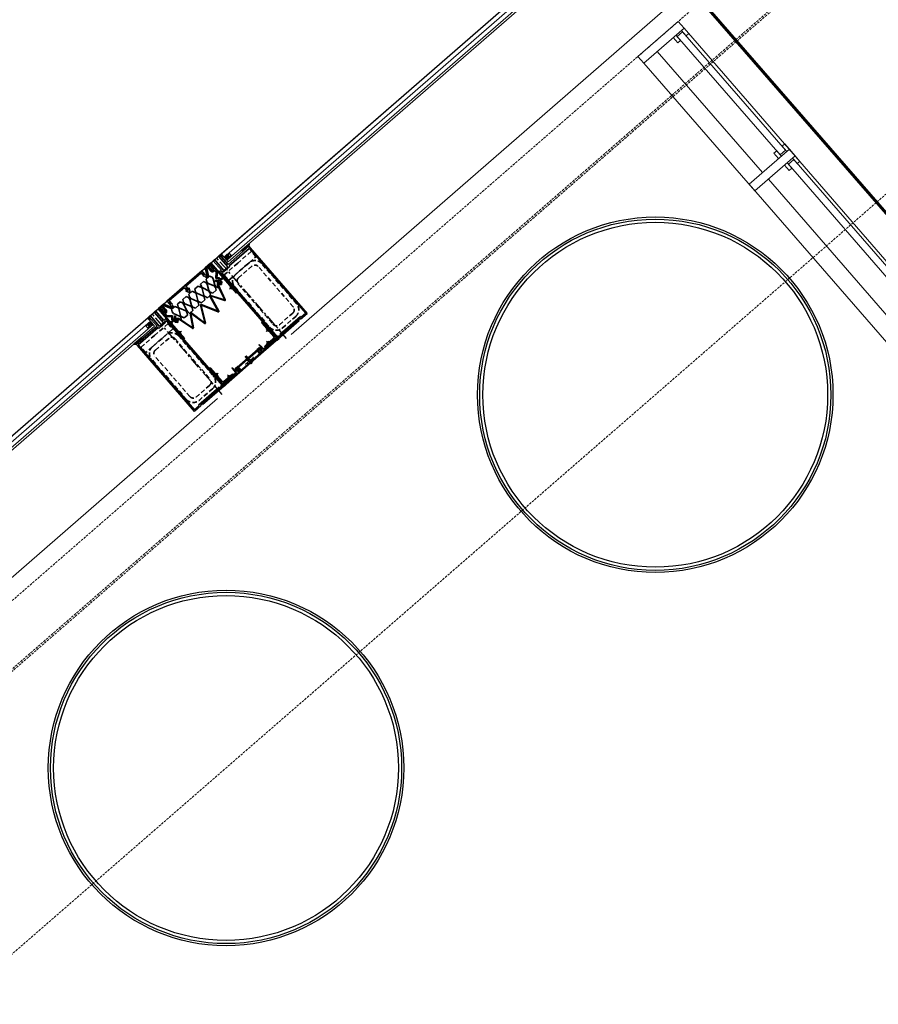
# Model space of a CAD drawing. Header units: millimetres. Extents: x 98667 to 994031, y -2704 to 533009.
# Tile 169 of 256: x 562097 to 564512, y 345277 to 348046. Entities that reach past the tile are written whole.
import ezdxf

# ---------------------------------------------------------------- set-up
doc = ezdxf.new("R2010")
doc.units = ezdxf.units.MM
for name, pattern in [('AP03000E0$0$AWB25X10$0$CENTER', [2, 1.25, -0.25, 0.25, -0.25]), ('AP03000E0$0$CENTER', [50.8, 31.75, -6.35, 6.35, -6.35]), ('AP03000E0$0$HIDDEN', [9.525, 6.35, -3.175]), ('AP03000E0$0$HIDDENX2', [19.05, 12.7, -6.35])]:
    doc.linetypes.add(name, pattern=pattern)
doc.layers.add('A-COL ENCLOUSER INNER', color=1, linetype='Continuous')
doc.layers.add('A-COL ENCLOUSER OUTER', color=6, linetype='Continuous')
for name, color, linetype, lineweight in [('A-GLAZ-PRHT', 1, 'Continuous', 15), ('A-GLAZ-SILL', 1, 'Continuous', 15), ('AP03000E0$0$A-DETL-THIK', 6, 'Continuous', 60), ('AP03000E0$0$A-FLOR-EDGE', 1, 'AP03000E0$0$HIDDENX2', 15), ('AP03000E0$0$A-GLAZ-FULL-EXTR', 2, 'Continuous', 20), ('AP03000E0$0$A-GLAZ-MULL-EXTR', 3, 'Continuous', 35), ('AP03000E0$0$A-WALL-FNSH', 1, 'Continuous', 15)]:
    doc.layers.add(name, color=color, linetype=linetype, lineweight=lineweight)
doc.layers.add('AP03000E0$0$A-GLAZ-FULL-OUTLINE', color=52, linetype='Continuous', plot=False)
doc.layers.add('AP03000E0$0$A-Slab Edge Guide', color=55, linetype='Continuous', lineweight=15, plot=False)

msp = doc.modelspace()

# ---------------------------------------------------------------- linework, layer by layer
at = {"color": 251, "linetype": 'AP03000E0$0$CENTER'}
for p, q in [((562847.8, 347149.8), (562651, 347376.2)), ((562666.7, 346992.3), (562469.9, 347218.7))]:
    msp.add_line(p, q, dxfattribs=at)
at = {"layer": 'A-COL ENCLOUSER INNER', "color": 251}
for centre, radius in [((563885, 346991.3), 494), ((563885, 346991.3), 494), ((563885, 346991.3), 485), ((563885, 346991.3), 485), ((562677.5, 345941.7), 494), ((562677.5, 345941.7), 494), ((562677.5, 345941.7), 485), ((562677.5, 345941.7), 485)]:
    msp.add_circle(centre, radius, dxfattribs=at)
at = {"layer": 'A-COL ENCLOUSER OUTER', "color": 251}
for centre in [(563885, 346991.3), (563885, 346991.3), (562677.5, 345941.7), (562677.5, 345941.7)]:
    msp.add_circle(centre, 500, dxfattribs=at)
at = {"layer": 'A-GLAZ-PRHT', "color": 251}
for p, q in [((563836.3, 347942.8, 0), (563949.6, 348041.3, 0)), ((563949.6, 348041.3, 0), (563966, 348022.4, 0)), ((563966, 348022.4, 0), (563852.7, 347924, 0)), ((563946.6, 347998.9, 0), (563961.7, 348012.1, 0)), ((563961.7, 348012.1, 0), (564251.5, 347679, 0)), ((563966, 348022.4, 0), (571608.5, 339214.4, 0)), ((564236.4, 347665.9, 0), (563946.6, 347998.9, 0)), ((563890.5, 347956.8, 0), (564186.8, 347616.2, 0)), ((563852.7, 347924, 0), (563836.3, 347942.8, 0)), ((564165.5, 347564.5, 0), (563852.7, 347924, 0)), ((564262.3, 347681.8, 0), (564149.1, 347583.4, 0)), ((564149.1, 347583.4, 0), (564262.3, 347681.8, 0)), ((564251.5, 347679, 0), (564236.4, 347665.9, 0)), ((564278.7, 347662.9, 0), (564262.3, 347681.8, 0)), ((564262.3, 347681.8, 0), (564278.7, 347663, 0)), ((564278.7, 347663, 0), (564165.5, 347564.5, 0)), ((564165.5, 347564.5, 0), (564278.7, 347662.9, 0)), ((564274.5, 347652.6, 0), (564259.4, 347639.5, 0)), ((564259.4, 347639.5, 0), (565219.7, 346535.1, 0)), ((565234.8, 346548.2, 0), (564274.5, 347652.6, 0)), ((565170.1, 346485.4, 0), (564203.2, 347597.3, 0)), ((564149.1, 347583.4, 0), (565132.4, 346452.6, 0)), ((564149.1, 347583.4, 0), (564165.5, 347564.5, 0)), ((564165.5, 347564.5, 0), (564149.1, 347583.4, 0))]:
    msp.add_line(p, q, dxfattribs=at)
at = {"layer": 'A-GLAZ-SILL', "color": 251}
for p, q in [((563942.1, 348034.7, 0), (563949.6, 348041.3, 0)), ((563942.1, 348034.7, 0), (563949.6, 348041.3, 0)), ((563956.4, 347987.6, 0), (563943.3, 348002.7, 0)), ((563971.5, 348000.7, 0), (563958.4, 348015.8, 0)), ((563958.5, 348015.9, 0), (563966, 348022.4, 0)), ((563966, 348022.4, 0), (563979.1, 348007.3, 0)), ((563979.1, 348007.3, 0), (563971.5, 348000.7, 0)), ((563935.8, 347996.1, 0), (563948.9, 347981.1, 0)), ((563948.9, 347981.1, 0), (563956.4, 347987.6, 0)), ((564249.2, 347696.9, 0), (564241.6, 347690.4, 0)), ((564262.3, 347681.8, 0), (564249.2, 347696.9, 0)), ((564219, 347670.7, 0), (564226.6, 347677.2, 0)), ((564232.1, 347655.6, 0), (564219, 347670.7, 0)), ((564226.6, 347677.2, 0), (564239.7, 347662.1, 0)), ((564241.6, 347690.4, 0), (564254.8, 347675.3, 0)), ((564254.8, 347675.3, 0), (564262.3, 347681.8, 0)), ((564254.8, 347675.3, 0), (564262.3, 347681.8, 0)), ((564269.2, 347628.2, 0), (564256.1, 347643.3, 0)), ((564271.2, 347656.4, 0), (564278.7, 347662.9, 0)), ((564271.2, 347656.4, 0), (564278.7, 347662.9, 0)), ((564284.3, 347641.3, 0), (564271.2, 347656.4, 0)), ((564278.7, 347662.9, 0), (564291.8, 347647.8, 0)), ((564291.8, 347647.8, 0), (564284.3, 347641.3, 0)), ((564248.5, 347636.7, 0), (564261.7, 347621.6, 0)), ((564261.7, 347621.6, 0), (564269.2, 347628.2, 0))]:
    msp.add_line(p, q, dxfattribs=at)
at = {"layer": 'AP03000E0$0$A-DETL-THIK', "color": 251}
msp.add_line((563786, 348362.8), (565163.7, 346777.9), dxfattribs=at)
at = {"layer": 'AP03000E0$0$A-FLOR-EDGE', "color": 251, "linetype": 'AP03000E0$0$HIDDEN'}
msp.add_line((461507.2, 258989.4), (576977.7, 359366.5), dxfattribs=at)
at = {"layer": 'AP03000E0$0$A-GLAZ-FULL-EXTR', "color": 251}
for p, q in [((562664.2, 347387.7), (563716.2, 348302.1)), ((563724, 348293.1), (562672.1, 347378.6)), ((562679.9, 347369.5), (563731.9, 348284)), ((563735.8, 348279.5), (562683.9, 347365)), ((562861, 347161.2), (563913, 348075.7)), ((562685.7, 347390.4), (562693.5, 347381.4)), ((562672.1, 347378.6), (562664.2, 347387.7)), ((562672.1, 347378.6), (562681.1, 347386.5)), ((562679.9, 347369.5), (562672.1, 347378.6)), ((562689, 347377.4), (562679.9, 347369.5)), ((562683.9, 347365), (562679.9, 347369.5)), ((562681.1, 347386.5), (562689, 347377.4)), ((562683.1, 347384.2), (562687.6, 347388.2)), ((562687, 347379.7), (562683.1, 347384.2)), ((562691.6, 347383.6), (562687, 347379.7)), ((562687.6, 347388.2), (562691.6, 347383.6)), ((561478.9, 346357.3), (562456.7, 347207.2)), ((562464.5, 347198.2), (561486.7, 346348.2)), ((562464.5, 347198.2), (562455.5, 347190.3)), ((562456.7, 347207.2), (562464.5, 347198.2)), ((562472.4, 347189.1), (562464.5, 347198.2)), ((561494.6, 346339.2), (562472.4, 347189.1)), ((562476.3, 347184.6), (561498.6, 346334.6)), ((562450.9, 347186.4), (562458.8, 347177.3)), ((562457.4, 347188.1), (562452.9, 347184.1)), ((562452.9, 347184.1), (562456.8, 347179.6)), ((562455.5, 347190.3), (562463.3, 347181.3)), ((562456.8, 347179.6), (562461.4, 347183.5)), ((562461.4, 347183.5), (562457.4, 347188.1)), ((562463.3, 347181.3), (562472.4, 347189.1)), ((562472.4, 347189.1), (562476.3, 347184.6)), ((561675.7, 346130.9), (562653.5, 346980.8))]:
    msp.add_line(p, q, dxfattribs=at)
at = {"layer": 'AP03000E0$0$A-GLAZ-FULL-EXTR', "color": 251, "linetype": 'Continuous'}
for p, q in [((562672.4, 347378.2), (562688.3, 347378.2)), ((562674.4, 347375.9), (562674.4, 347380.7)), ((562675.2, 347375.1), (562686.2, 347375)), ((562675.3, 347381.4), (562685.6, 347381.4)), ((562677.6, 347372.3), (562677.6, 347383.4)), ((562677.9, 347371.9), (562682.6, 347371.9)), ((562678.9, 347384.6), (562682.8, 347384.6)), ((562680.8, 347370.3), (562680.8, 347386.2)), ((562683.9, 347373), (562684, 347383.2)), ((562687.1, 347375.8), (562687.1, 347379.6)), ((562464.1, 347181.9), (562464.1, 347197.9)), ((562464.4, 347198.1), (562464.6, 347198.1)), ((562456.9, 347188.6), (562471.7, 347188.6)), ((562457.2, 347191.8), (562470.1, 347191.7)), ((562457.8, 347187.7), (562457.8, 347192.3)), ((562459.7, 347185.4), (562468.1, 347185.4)), ((562460.8, 347195), (562467.4, 347194.9)), ((562460.9, 347184), (562461, 347195.1)), ((562462.5, 347182.3), (562464.5, 347182.2)), ((562467.3, 347184.7), (562467.3, 347195)), ((562470.5, 347187.4), (562470.5, 347191.3))]:
    msp.add_line(p, q, dxfattribs=at)
at = {"layer": 'AP03000E0$0$A-GLAZ-FULL-OUTLINE', "color": 251, "linetype": 'Continuous'}
msp.add_line((508258.6, 300093.6), (563771.4, 348350.2), dxfattribs=at)
at = {"layer": 'AP03000E0$0$A-GLAZ-MULL-EXTR', "color": 251}
for p, q in [((562683.4, 347358), (562741.9, 347408.8)), ((562742.9, 347403.1), (562686.7, 347354.2)), ((562721.6, 347397.8), (562742.4, 347415.9)), ((562724.9, 347394.1), (562721.6, 347397.8)), ((562741.9, 347408.8), (562724.9, 347394.1)), ((562742.4, 347415.9), (562741.9, 347408.8)), ((562741.9, 347408.8), (562745.2, 347405)), ((562780.3, 347360.1), (562742.9, 347403.1)), ((562745.2, 347405), (562905.9, 347220.1)), ((562641.6, 347368), (562645.3, 347371.3)), ((562664.5, 347341.6), (562641.6, 347368)), ((562645.3, 347371.3), (562671.6, 347341.1)), ((562656.7, 347381.1), (562660.4, 347384.4)), ((562682.9, 347350.9), (562656.7, 347381.1)), ((562660.4, 347384.4), (562683.4, 347358)), ((562658.9, 347336.6), (562664.5, 347341.6)), ((562662.1, 347332.9), (562658.9, 347336.6)), ((562671.6, 347341.1), (562664.4, 347334.8)), ((562664.4, 347334.8), (562664.4, 347334.8)), ((562664.4, 347334.8), (562701.8, 347291.8)), ((562668.2, 347338.1), (562682.9, 347350.9)), ((562670.1, 347335.9), (562668.2, 347338.1)), ((562688.6, 347351.9), (562670.1, 347335.9)), ((562686.7, 347354.2), (562688.6, 347351.9)), ((562901.7, 347220.4), (562780.3, 347360.1)), ((562613.7, 347309.9), (562605.3, 347302.5)), ((562621, 347306.9), (562613.7, 347309.9)), ((562630.7, 347324.6), (562621.2, 347316.3)), ((562621.2, 347316.3), (562623.1, 347308.7)), ((562623.1, 347308.7), (562626.8, 347304.5)), ((562638, 347321.6), (562630.7, 347324.6)), ((562641.7, 347317.4), (562638, 347321.6)), ((562646.4, 347299.1), (562641.7, 347317.4)), ((562822.9, 347148), (562662.1, 347332.9)), ((562582, 347282.3), (562572.5, 347274)), ((562589.3, 347279.3), (562582, 347282.3)), ((562593, 347275.1), (562589.3, 347279.3)), ((562599, 347297.1), (562589.5, 347288.8)), ((562589.5, 347288.8), (562591.4, 347281.2)), ((562591.4, 347281.2), (562595.1, 347276.9)), ((562606.3, 347294.1), (562599, 347297.1)), ((562605.3, 347302.5), (562608.4, 347295.9)), ((562610, 347289.8), (562606.3, 347294.1)), ((562608.4, 347295.9), (562612.1, 347291.7)), ((562614.7, 347271.6), (562610, 347289.8)), ((562612.1, 347291.7), (562628.4, 347283.5)), ((562624.7, 347302.6), (562621, 347306.9)), ((562629.4, 347284.4), (562624.7, 347302.6)), ((562626.8, 347304.5), (562644.2, 347297.3)), ((562628.4, 347283.5), (562632.1, 347279.2)), ((562633.1, 347280.1), (562629.4, 347284.4)), ((562632.1, 347279.2), (562634.1, 347271.6)), ((562640.3, 347277.1), (562633.1, 347280.1)), ((562649.9, 347285.4), (562640.3, 347277.1)), ((562644.2, 347297.3), (562647.9, 347293)), ((562650.1, 347294.9), (562646.4, 347299.1)), ((562647.9, 347293), (562649.9, 347285.4)), ((562657.3, 347291.9), (562650.1, 347294.9)), ((562689.6, 347296.7), (562688.8, 347296.1)), ((562688.8, 347296.1), (562695.4, 347288.5)), ((562689.6, 347296.7), (562696.1, 347289.2)), ((562690.8, 347293.8), (562690, 347293.2)), ((562690, 347293.2), (562692.7, 347290.1)), ((562693.4, 347290.8), (562692.7, 347290.1)), ((562696.1, 347289.2), (562695.4, 347288.5)), ((562701.8, 347291.8), (562823.2, 347152.2)), ((562548.1, 347252.8), (562540.8, 347246.5)), ((562555.3, 347249.8), (562548.1, 347252.8)), ((562565.1, 347267.6), (562555.5, 347259.3)), ((562555.5, 347259.3), (562557.5, 347251.6)), ((562557.5, 347251.6), (562561.1, 347247.4)), ((562572.3, 347264.6), (562565.1, 347267.6)), ((562576, 347260.3), (562572.3, 347264.6)), ((562572.5, 347274), (562574.4, 347266.4)), ((562574.4, 347266.4), (562578.1, 347262.2)), ((562580.7, 347242), (562576, 347260.3)), ((562578.1, 347262.2), (562595.5, 347255)), ((562597.7, 347256.8), (562593, 347275.1)), ((562595.1, 347276.9), (562612.6, 347269.7)), ((562595.5, 347255), (562599.2, 347250.7)), ((562601.4, 347252.6), (562597.7, 347256.8)), ((562608.6, 347249.6), (562601.4, 347252.6)), ((562618.2, 347257.9), (562608.6, 347249.6)), ((562612.6, 347269.7), (562616.2, 347265.5)), ((562618.4, 347267.3), (562614.7, 347271.6)), ((562616.2, 347265.5), (562618.2, 347257.9)), ((562625.6, 347264.3), (562618.4, 347267.3)), ((562634.1, 347271.6), (562625.6, 347264.3)), ((562479.3, 347226.9), (562475.5, 347223.6)), ((562502.3, 347200.5), (562479.3, 347226.9)), ((562533.4, 347240), (562523.8, 347231.7)), ((562523.8, 347231.7), (562525.7, 347224.1)), ((562525.7, 347224.1), (562529.5, 347219.9)), ((562540.6, 347237), (562533.4, 347240)), ((562544.3, 347232.8), (562540.6, 347237)), ((562540.8, 347246.5), (562542.8, 347238.8)), ((562542.8, 347238.8), (562546.4, 347234.6)), ((562549, 347214.5), (562544.3, 347232.8)), ((562546.4, 347234.6), (562563.9, 347227.4)), ((562559, 347245.5), (562555.3, 347249.8)), ((562566, 347229.2), (562559, 347245.5)), ((562561.1, 347247.4), (562578.6, 347240.2)), ((562563.9, 347227.4), (562567.6, 347223.2)), ((562569.7, 347225), (562566, 347229.2)), ((562574.7, 347220), (562569.7, 347225)), ((562584.2, 347228.3), (562574.7, 347220)), ((562578.6, 347240.2), (562582.3, 347236)), ((562584.4, 347237.8), (562580.7, 347242)), ((562582.3, 347236), (562584.2, 347228.3)), ((562591.7, 347234.8), (562584.4, 347237.8)), ((562601.2, 347243.1), (562591.7, 347234.8)), ((562599.2, 347250.7), (562601.2, 347243.1)), ((562464.2, 347213.8), (562460.4, 347210.5)), ((562460.4, 347210.5), (562483.4, 347184.1)), ((562490.4, 347183.6), (562464.2, 347213.8)), ((562475.5, 347223.6), (562501.8, 347193.5)), ((562505.2, 347196.4), (562490.4, 347183.6)), ((562501.8, 347193.5), (562508.9, 347199.7)), ((562507.9, 347205.4), (562502.3, 347200.5)), ((562507.1, 347194.1), (562505.2, 347196.4)), ((562508.7, 347211.2), (562507.7, 347210.3)), ((562507.7, 347210.3), (562521.2, 347194.7)), ((562511.2, 347201.7), (562507.9, 347205.4)), ((562525.2, 347210.1), (562508.7, 347211.2)), ((562508.9, 347199.7), (562508.9, 347199.7)), ((562508.9, 347199.7), (562546.3, 347156.7)), ((562671.9, 347016.8), (562511.2, 347201.7)), ((562521.2, 347194.7), (562526.5, 347199.3)), ((562524.9, 347204.8), (562525.2, 347210.1)), ((562526.5, 347199.3), (562526.6, 347200.5)), ((562529.5, 347219.9), (562546.9, 347212.6)), ((562546.9, 347212.6), (562550.6, 347208.4)), ((562552.7, 347210.3), (562549, 347214.5)), ((562550.6, 347208.4), (562552.5, 347200.8)), ((562560, 347207.3), (562552.7, 347210.3)), ((562569.5, 347215.5), (562560, 347207.3)), ((562567.6, 347223.2), (562569.5, 347215.5)), ((562883.3, 347200.5), (562822.9, 347148)), ((562823.2, 347152.2), (562881.3, 347202.7)), ((562828.7, 347161), (562886.9, 347211.5)), ((562885.1, 347206), (562830.7, 347158.8)), ((562881.3, 347202.7), (562883.3, 347200.5)), ((562887, 347203.7), (562885.1, 347206)), ((562886.9, 347211.5), (562888.8, 347209.3)), ((562905.9, 347220.1), (562887, 347203.7)), ((562888.8, 347209.3), (562901.7, 347220.4)), ((562483.4, 347184.1), (562424.9, 347133.3)), ((562430.4, 347131.5), (562486.7, 347180.3)), ((562486.7, 347180.3), (562488.6, 347178.1)), ((562488.6, 347178.1), (562507.1, 347194.1)), ((562543.2, 347169.5), (562543.9, 347170.1)), ((562543.2, 347169.5), (562549.7, 347161.9)), ((562543.9, 347170.1), (562550.5, 347162.6)), ((562545.9, 347167.9), (562546.6, 347168.5)), ((562546.6, 347168.5), (562549.3, 347165.5)), ((562792.3, 347177.7), (562791.5, 347177.1)), ((562791.5, 347177.1), (562798.1, 347169.5)), ((562792.3, 347177.7), (562798.8, 347170.2)), ((562793.5, 347174.8), (562792.7, 347174.1)), ((562792.7, 347174.1), (562795.3, 347171.1)), ((562796.1, 347171.8), (562795.3, 347171.1)), ((562798.8, 347170.2), (562798.1, 347169.5)), ((562438.6, 347151.8), (562417.8, 347133.8)), ((562424.9, 347133.3), (562441.9, 347148)), ((562441.9, 347148), (562438.6, 347151.8)), ((562546.3, 347156.7), (562667.7, 347017.1)), ((562548.5, 347164.8), (562549.3, 347165.5)), ((562549.7, 347161.9), (562550.5, 347162.6)), ((562799.2, 347141), (562791.6, 347134.5)), ((562799.8, 347140.3), (562799.2, 347141)), ((562830.7, 347158.8), (562828.7, 347161)), ((562417.8, 347133.8), (562424.9, 347133.3)), ((562424.9, 347133.3), (562428.2, 347129.5)), ((562428.2, 347129.5), (562588.9, 346944.6)), ((562467.8, 347088.4), (562430.4, 347131.5)), ((562766.8, 347118.5), (562769.7, 347118.3)), ((562770.2, 347121.5), (562773.1, 347121.2)), ((562792.3, 347133.7), (562791.6, 347134.5)), ((562799.8, 347140.3), (562792.3, 347133.7)), ((562796.2, 347139.8), (562793.2, 347137.2)), ((562793.9, 347136.4), (562793.2, 347137.2)), ((562796.9, 347139.1), (562796.2, 347139.8)), ((562589.2, 346948.8), (562467.8, 347088.4)), ((562729.5, 347086.1), (562732.5, 347085.9)), ((562736.3, 347092), (562739.2, 347091.8)), ((562739.7, 347094.9), (562742.6, 347094.7)), ((562746.4, 347100.8), (562749.4, 347100.6)), ((562749.8, 347103.8), (562752.8, 347103.6)), ((562756.6, 347109.7), (562759.6, 347109.5)), ((562760, 347112.6), (562763, 347112.4)), ((562705.8, 347065.5), (562708.8, 347065.3)), ((562709.2, 347068.4), (562712.1, 347068.2)), ((562715.9, 347074.3), (562718.9, 347074.1)), ((562719.3, 347077.3), (562722.3, 347077.1)), ((562726.1, 347083.2), (562729.1, 347083)), ((562642.6, 347050.5), (562647.8, 347044.5)), ((562646.7, 347051.2), (562647.5, 347051.9)), ((562646.7, 347051.2), (562653.3, 347043.7)), ((562647.5, 347051.9), (562654.1, 347044.3)), ((562649.5, 347049.6), (562650.2, 347050.3)), ((562650.2, 347050.3), (562652.8, 347047.2)), ((562652.1, 347046.6), (562652.8, 347047.2)), ((562653.3, 347043.7), (562654.1, 347044.3)), ((562682.1, 347039.3), (562689.6, 347045.8)), ((562682.8, 347038.5), (562682.1, 347039.3)), ((562682.8, 347038.5), (562690.3, 347045.1)), ((562683.7, 347042), (562686.7, 347044.6)), ((562684.4, 347041.3), (562683.7, 347042)), ((562687.4, 347043.9), (562686.7, 347044.6)), ((562690.3, 347045.1), (562689.6, 347045.8)), ((562658.2, 347012.8), (562600.1, 346962.2)), ((562605.8, 346963.3), (562660.2, 347010.5)), ((562667.7, 347017.1), (562609.6, 346966.5)), ((562611.6, 346964.3), (562671.9, 347016.8)), ((562660.2, 347010.5), (562658.2, 347012.8)), ((562588.9, 346944.6), (562607.8, 346961)), ((562602, 346960), (562589.2, 346948.8)), ((562600.1, 346962.2), (562602, 346960)), ((562607.8, 346961), (562605.8, 346963.3)), ((562609.6, 346966.5), (562611.6, 346964.3))]:
    msp.add_line(p, q, dxfattribs=at)
at = {"layer": 'AP03000E0$0$A-GLAZ-MULL-EXTR', "color": 251, "linetype": 'AP03000E0$0$HIDDENX2'}
for p, q in [((562747.9, 347394.2), (562710.2, 347361.4)), ((562761.1, 347379.1), (562747.9, 347394.2)), ((562685.6, 347313.5), (562761.1, 347379.1)), ((562742.2, 347362.7), (562704.5, 347329.9)), ((562710.2, 347361.4), (562672.5, 347328.6)), ((562750.4, 347353.3), (562712.7, 347320.5)), ((562866.4, 347238.8), (562768, 347352)), ((562875.9, 347247), (562777.5, 347360.2)), ((562672.5, 347328.6), (562685.6, 347313.5)), ((562702, 347294.6), (562800.4, 347181.4)), ((562711.4, 347302.8), (562809.8, 347189.6)), ((562827.5, 347188.4), (562865.2, 347221.2)), ((562835.7, 347179), (562873.4, 347211.8)), ((562527.1, 347175.7), (562451.6, 347110.1)), ((562476.2, 347158), (562514, 347190.8)), ((562514, 347190.8), (562527.1, 347175.7)), ((562438.5, 347125.2), (562476.2, 347158)), ((562470.5, 347126.5), (562508.2, 347159.3)), ((562478.7, 347117.1), (562516.4, 347149.9)), ((562534.1, 347148.7), (562632.5, 347035.5)), ((562543.5, 347156.9), (562641.9, 347043.7)), ((562451.6, 347110.1), (562438.5, 347125.2)), ((562566.4, 346978.1), (562468, 347091.3)), ((562575.9, 346986.3), (562477.5, 347099.5)), ((562631.2, 347017.8), (562593.5, 346985)), ((562639.4, 347008.4), (562601.7, 346975.6))]:
    msp.add_line(p, q, dxfattribs=at)
at = {"layer": 'AP03000E0$0$A-GLAZ-MULL-EXTR', "color": 251, "linetype": 'Continuous'}
for p, q in [((562721.7, 347397.9), (562725, 347394.1)), ((562742.1, 347411.7), (562723.5, 347395.6)), ((562724.1, 347400), (562727.4, 347396.2)), ((562726.5, 347402.1), (562729.8, 347398.3)), ((562728.9, 347404.2), (562732.2, 347400.4)), ((562731.3, 347406.3), (562734.6, 347402.5)), ((562733.7, 347408.3), (562737, 347404.6)), ((562736.1, 347410.4), (562739.4, 347406.6)), ((562738.5, 347412.5), (562741.8, 347408.7)), ((562740.9, 347414.6), (562742.2, 347413.1)), ((562609.7, 347340.2), (562560.4, 347297.5)), ((562609.4, 347340.1), (562609.8, 347340)), ((562609.7, 347340.2), (562623.5, 347324.4)), ((562633.6, 347361.1), (562619.1, 347348.4)), ((562619.1, 347348.4), (562624.8, 347325.1)), ((562623.2, 347346.7), (562628.3, 347325.9)), ((562628.6, 347352.6), (562623.4, 347348.1)), ((562625.3, 347349.7), (562627.6, 347351.7)), ((562634.5, 347339.1), (562625.3, 347349.7)), ((562627.6, 347351.7), (562636.8, 347341.1)), ((562628.6, 347352.6), (562631.3, 347349.5)), ((562631.3, 347349.5), (562630.3, 347348.7)), ((562630.3, 347348.7), (562631.1, 347347.7)), ((562631.1, 347347.7), (562632.9, 347347.6)), ((562631.5, 347355.1), (562635.7, 347358.7)), ((562634.2, 347352), (562631.5, 347355.1)), ((562632.3, 347355.8), (562634.7, 347357.9)), ((562641.5, 347345.2), (562632.3, 347355.8)), ((562632.9, 347347.6), (562634, 347346.4)), ((562634, 347346.4), (562633, 347345.6)), ((562633, 347345.6), (562633.8, 347344.6)), ((562634.8, 347362.1), (562633.6, 347361.1)), ((562635.7, 347358.7), (562633.6, 347361.1)), ((562633.6, 347361.1), (562706.7, 347277)), ((562633.8, 347344.6), (562635.6, 347344.5)), ((562635, 347352.8), (562634.2, 347352)), ((562634.7, 347357.9), (562653.1, 347336.7)), ((562707.8, 347278), (562634.8, 347362.1)), ((562636, 347351.6), (562635, 347352.8)), ((562635.6, 347344.5), (562636.7, 347343.3)), ((562636.7, 347343.3), (562635.7, 347342.5)), ((562635.7, 347342.5), (562636.5, 347341.5)), ((562635.9, 347350.1), (562636, 347351.6)), ((562636.9, 347348.9), (562635.9, 347350.1)), ((562636.5, 347341.5), (562640.8, 347341.5)), ((562637.7, 347349.6), (562636.9, 347348.9)), ((562638.7, 347348.5), (562637.7, 347349.6)), ((562638.6, 347347), (562638.7, 347348.5)), ((562639.6, 347345.8), (562638.6, 347347)), ((562640.4, 347346.5), (562639.6, 347345.8)), ((562641.4, 347345.4), (562640.4, 347346.5)), ((562640.8, 347341.5), (562641.4, 347345.4)), ((562645, 347340), (562643.3, 347338.5)), ((562649.7, 347335.8), (562646.1, 347339.9)), ((562648.5, 347318.9), (562649.7, 347335.8)), ((562653.1, 347336.7), (562651.9, 347320.2)), ((562606.1, 347333.1), (562564.7, 347297.1)), ((562608.1, 347332.9), (562616.3, 347323.5)), ((562614.3, 347328.4), (562611.3, 347331.8)), ((562611.5, 347333.6), (562611.5, 347333.6)), ((562616.2, 347330.1), (562613.2, 347333.5)), ((562616, 347328.3), (562616.1, 347328.3)), ((562616.1, 347323.7), (562616.4, 347323.6)), ((562618, 347325.1), (562616.3, 347323.5)), ((562618, 347325.1), (562620.7, 347322)), ((562647.9, 347310.3), (562648.1, 347312.6)), ((562655.7, 347309.8), (562647.9, 347310.3)), ((562648.1, 347312.6), (562649.7, 347314.1)), ((562654.2, 347316.9), (562648.5, 347318.9)), ((562649.7, 347314.1), (562651.1, 347312.4)), ((562651.1, 347312.4), (562656.6, 347312)), ((562651.9, 347320.2), (562657.2, 347319.8)), ((562654.2, 347309.9), (562653.6, 347300.7)), ((562657, 347316.7), (562654.2, 347316.9)), ((562655.7, 347309.8), (562654.2, 347309.9)), ((562655.6, 347308), (562655.7, 347309.8)), ((562655.6, 347308), (562655.7, 347309.8)), ((562657.1, 347307.9), (562655.6, 347308)), ((562657.1, 347307.9), (562655.6, 347308)), ((562658, 347308.7), (562657.1, 347307.9)), ((562658, 347308.7), (562657.1, 347307.9)), ((562658.7, 347307.8), (562658, 347308.7)), ((562658.7, 347307.8), (562658, 347308.7)), ((562659.5, 347308.5), (562658.7, 347307.8)), ((562659.5, 347308.5), (562658.7, 347307.8)), ((562662, 347305.6), (562659.5, 347308.5)), ((562662.6, 347308.3), (562659.5, 347308.5)), ((562661.9, 347309.9), (562665.4, 347309.7)), ((562667.9, 347318.1), (562662.2, 347313.2)), ((562662.4, 347317.5), (562667, 347321.5)), ((562663.1, 347303.6), (562663.3, 347307.5)), ((562665.4, 347309.7), (562664.8, 347301.1)), ((562668.1, 347321.4), (562671.7, 347317.3)), ((562670.5, 347316.3), (562669, 347318)), ((562671.7, 347317.3), (562670.5, 347316.3)), ((562511.2, 347254.7), (562560.4, 347297.5)), ((562518.8, 347257.1), (562560.2, 347293.1)), ((562560.2, 347293.1), (562566.6, 347285.8)), ((562566.6, 347285.8), (562564.3, 347283.8)), ((562564.3, 347283.8), (562565.1, 347282.9)), ((562564.7, 347297.1), (562571.1, 347289.7)), ((562573.2, 347280.1), (562565.1, 347282.9)), ((562569.4, 347285.3), (562566.4, 347288.7)), ((562571.3, 347286.9), (562568.3, 347290.3)), ((562573.4, 347291.7), (562571.1, 347289.7)), ((562571.2, 347285.2), (562571.1, 347285.1)), ((562573.2, 347280.1), (562573.8, 347280.1)), ((562573.4, 347291.7), (562574.2, 347290.8)), ((562575.8, 347282.4), (562574.2, 347290.8)), ((562653.6, 347300.7), (562673.7, 347258.6)), ((562655.1, 347301.2), (562655.3, 347304.1)), ((562655.1, 347301.8), (562655.3, 347304.1)), ((562664.8, 347301.1), (562655.1, 347301.8)), ((562675.4, 347258.3), (562655.1, 347301.2)), ((562655.3, 347304.1), (562656.9, 347304)), ((562655.3, 347304.1), (562656.9, 347304)), ((562659, 347305.1), (562656.5, 347305.3)), ((562656.6, 347306.7), (562659.1, 347306.5)), ((562656.9, 347304), (562657.6, 347303.2)), ((562656.9, 347304), (562657.6, 347303.2)), ((562657.6, 347303.2), (562658.4, 347303.9)), ((562657.6, 347303.2), (562658.4, 347303.9)), ((562658.4, 347303.9), (562659.1, 347303.1)), ((562658.4, 347303.9), (562659.1, 347303.1)), ((562659.1, 347303.1), (562662, 347305.6)), ((562659.1, 347303.1), (562662.2, 347302.9)), ((562511.2, 347254.7), (562525, 347238.8)), ((562517.6, 347251.9), (562517.5, 347251.9)), ((562518.7, 347255.2), (562526.8, 347245.8)), ((562522.3, 347248.4), (562519.3, 347251.8)), ((562632, 347268.9), (562655.5, 347226.8)), ((562673.1, 347257.9), (562632.6, 347270.1)), ((562657.4, 347226.4), (562633.9, 347268.7)), ((562634.5, 347269.4), (562673.7, 347256.2)), ((562706.7, 347277), (562707.8, 347278)), ((562486.1, 347232.8), (562487.2, 347233.8)), ((562559.2, 347148.8), (562486.1, 347232.8)), ((562487.1, 347233.7), (562501.8, 347246.5)), ((562487.2, 347233.8), (562560.3, 347149.8)), ((562493.4, 347235.1), (562489.3, 347231.5)), ((562492.7, 347234.5), (562490.3, 347232.4)), ((562490.3, 347232.4), (562508.7, 347211.2)), ((562501.9, 347223.8), (562492.7, 347234.5)), ((562496.1, 347232), (562493.4, 347235.1)), ((562495.3, 347231.3), (562496.1, 347232)), ((562496.3, 347230.2), (562495.3, 347231.3)), ((562496.3, 347237.6), (562499, 347234.6)), ((562497.8, 347230.1), (562496.3, 347230.2)), ((562496.7, 347237.9), (562501.6, 347242.2)), ((562499.8, 347240.6), (562497.4, 347238.5)), ((562497.4, 347238.5), (562506.6, 347227.9)), ((562498.8, 347228.9), (562497.8, 347230.1)), ((562498, 347228.2), (562498.8, 347228.9)), ((562499, 347227.1), (562498, 347228.2)), ((562499, 347234.6), (562500, 347235.4)), ((562500.5, 347227), (562499, 347227.1)), ((562509, 347230), (562499.8, 347240.6)), ((562500, 347235.4), (562500.9, 347234.4)), ((562501.5, 347225.8), (562500.5, 347227)), ((562500.9, 347234.4), (562500.7, 347232.6)), ((562500.7, 347232.6), (562501.7, 347231.5)), ((562500.7, 347225.1), (562501.5, 347225.8)), ((562501.7, 347224), (562500.7, 347225.1)), ((562501.7, 347231.5), (562502.7, 347232.3)), ((562505.7, 347224), (562501.7, 347224)), ((562501.8, 347246.5), (562524.1, 347237.6)), ((562502.7, 347232.3), (562503.6, 347231.3)), ((562502.9, 347242.2), (562522.8, 347234.2)), ((562503.6, 347231.3), (562503.4, 347229.5)), ((562503.4, 347229.5), (562504.4, 347228.3)), ((562504.4, 347228.3), (562505.4, 347229.2)), ((562505.4, 347229.2), (562506.3, 347228.2)), ((562506.3, 347228.2), (562505.7, 347224)), ((562520.4, 347246.8), (562517.4, 347250.2)), ((562522.1, 347246.7), (562522.1, 347246.6)), ((562525, 347244.2), (562526.8, 347245.8)), ((562525, 347244.2), (562527.7, 347241.2)), ((562605.9, 347243.2), (562618, 347194.1)), ((562619.7, 347193.2), (562607.5, 347242.7)), ((562654.9, 347226.1), (562607.9, 347245)), ((562608.2, 347243.3), (562655.5, 347224.3)), ((562510.1, 347214.5), (562506.5, 347218.6)), ((562506.6, 347219.7), (562508.3, 347221.2)), ((562508.7, 347211.2), (562525.2, 347210.1)), ((562527, 347213.3), (562510.1, 347214.5)), ((562526.5, 347199.3), (562521.8, 347195.2)), ((562525.2, 347210.1), (562524.9, 347204.8)), ((562524.9, 347193.9), (562530.8, 347199)), ((562528.2, 347207.4), (562527, 347213.3)), ((562528, 347204.6), (562528.2, 347207.4)), ((562533.3, 347212.8), (562531.6, 347211.4)), ((562531.6, 347211.4), (562533.1, 347209.8)), ((562533.1, 347209.8), (562532.7, 347204.3)), ((562535.6, 347212.7), (562533.3, 347212.8)), ((562534, 347198.7), (562533.8, 347195.2)), ((562535, 347204.9), (562535.6, 347212.7)), ((562536.8, 347204.8), (562535, 347204.9)), ((562535.4, 347206.4), (562535.3, 347205.1)), ((562535.3, 347205.1), (562537, 347205)), ((562544.3, 347205.7), (562535.4, 347206.4)), ((562535.5, 347197.9), (562535.7, 347200.9)), ((562535.7, 347200.9), (562536.6, 347201.7)), ((562535.8, 347202.5), (562536.7, 347203.2)), ((562536.6, 347201.7), (562535.8, 347202.5)), ((562536.8, 347201.9), (562536, 347201.2)), ((562536, 347201.2), (562538.5, 347198.2)), ((562536.9, 347203.4), (562536.1, 347202.7)), ((562536.1, 347202.7), (562536.8, 347201.9)), ((562540.1, 347196.7), (562536.2, 347197)), ((562536.7, 347203.2), (562536.8, 347204.8)), ((562537, 347205), (562536.9, 347203.4)), ((562538.5, 347198.2), (562541.4, 347200.8)), ((562541.3, 347202.1), (562540.5, 347201.4)), ((562540.5, 347201.4), (562541.2, 347200.6)), ((562540.7, 347204.5), (562540.6, 347202.9)), ((562540.6, 347202.9), (562541.3, 347202.1)), ((562543, 347204.3), (562540.7, 347204.5)), ((562540.7, 347201.6), (562541.5, 347202.3)), ((562541.4, 347200.8), (562540.7, 347201.6)), ((562540.8, 347203.1), (562540.9, 347204.7)), ((562541.5, 347202.3), (562540.8, 347203.1)), ((562540.9, 347204.7), (562543.3, 347204.5)), ((562541.2, 347200.6), (562541, 347197.5)), ((562542.3, 347194.6), (562543, 347204.3)), ((562543.3, 347204.5), (562583.3, 347178.2)), ((562583.3, 347180), (562544.3, 347205.7)), ((562576.4, 347221.2), (562584, 347180.5)), ((562585.6, 347179.6), (562578, 347220.3)), ((562617.2, 347193.6), (562578.8, 347222.6)), ((562578.8, 347220.8), (562617.4, 347191.6)), ((562779.7, 347197.6), (562819.1, 347152.3)), ((562521.7, 347194.1), (562525.3, 347190)), ((562526.4, 347191), (562524.9, 347192.8)), ((562525.3, 347190), (562526.4, 347191)), ((562533.8, 347195.2), (562542.3, 347194.6)), ((562811.7, 347155.4), (562779.4, 347192.5)), ((562426.3, 347141.1), (562433.9, 347141.1)), ((562428.5, 347136.4), (562428.5, 347143)), ((562429.9, 347144.3), (562437.5, 347144.2)), ((562431.7, 347139.2), (562431.7, 347145.8)), ((562433.6, 347147.4), (562441.2, 347147.4)), ((562434.9, 347141.9), (562434.9, 347148.6)), ((562437.2, 347150.6), (562439.7, 347150.6)), ((562438, 347144.7), (562438.1, 347151.3)), ((562441.2, 347147.5), (562441.2, 347148.8)), ((562560.3, 347149.8), (562559.2, 347148.8)), ((562747.4, 347082.4), (562824.9, 347149.8)), ((562747.6, 347084.6), (562824.6, 347151.5)), ((562806.7, 347141.5), (562781.8, 347119.9)), ((562819.1, 347152.3), (562787.7, 347125)), ((562788.1, 347130.1), (562811.3, 347150.3)), ((562807.4, 347140.7), (562806.7, 347141.5)), ((562820.4, 347150.6), (562818.8, 347149.3)), ((562818.8, 347149.3), (562819.5, 347148.5)), ((562820.2, 347153.3), (562819, 347152.2)), ((562819, 347152.2), (562820.4, 347150.6)), ((562819.5, 347148.5), (562821.6, 347148.9)), ((562819.5, 347145), (562819.5, 347145)), ((562820.2, 347153.3), (562821.6, 347150.9)), ((562820.9, 347144.9), (562826.5, 347149.8)), ((562824.3, 347153.3), (562821.6, 347150.9)), ((562824.6, 347151.5), (562821.6, 347148.9)), ((562823.4, 347156), (562822.2, 347155)), ((562824.3, 347153.3), (562822.2, 347155)), ((562824.6, 347151.5), (562824.9, 347149.8)), ((562825.6, 347155.3), (562826.5, 347149.8)), ((562418.9, 347133.7), (562419, 347134.7)), ((562419, 347134.8), (562426.6, 347134.8)), ((562422.1, 347133.5), (562422.1, 347137.5)), ((562422.7, 347138), (562430.3, 347137.9)), ((562425.3, 347133.6), (562425.3, 347140.3)), ((562773.4, 347124.2), (562737.8, 347093.4)), ((562739.2, 347091.8), (562774.7, 347122.6)), ((562763.9, 347117.6), (562770.2, 347123.1)), ((562764.6, 347116.8), (562763.9, 347117.6)), ((562767.1, 347114.7), (562772.7, 347119.5)), ((562767.8, 347113.4), (562770.2, 347112.6)), ((562767.9, 347115.4), (562772.1, 347110.6)), ((562769.6, 347132), (562770.6, 347132.9)), ((562777.5, 347122.9), (562769.6, 347132)), ((562770.2, 347123.1), (562770.9, 347122.3)), ((562774.9, 347127.8), (562770.6, 347132.9)), ((562776, 347114.1), (562771.9, 347118.8)), ((562772.1, 347110.6), (562776, 347114.1)), ((562772.7, 347108.4), (562778.2, 347113.2)), ((562774.7, 347122.6), (562773.4, 347124.2)), ((562774, 347118.4), (562774.4, 347116.3)), ((562774.3, 347119.4), (562777.5, 347122.1)), ((562781.8, 347119.9), (562774.9, 347127.8)), ((562775.2, 347116), (562775.6, 347116.3)), ((562775.2, 347116), (562775.2, 347116)), ((562778.2, 347113.2), (562775.6, 347116.3)), ((562779.9, 347113.3), (562776.5, 347117.2)), ((562776.6, 347118.6), (562778.8, 347120.6)), ((562781.5, 347118.2), (562779.6, 347120.5)), ((562781.5, 347118.2), (562782.5, 347119.1)), ((562782.5, 347119.1), (562807.4, 347140.7)), ((562702.3, 347062.5), (562737.8, 347093.4)), ((562739.2, 347091.8), (562703.7, 347060.9)), ((562731.4, 347097.5), (562735.3, 347099.5)), ((562731.4, 347097.5), (562731.8, 347097.9)), ((562731.8, 347097.9), (562734.2, 347100)), ((562734.2, 347100), (562731.8, 347097.9)), ((562735.9, 347093.1), (562731.8, 347097.9)), ((562736, 347093.1), (562731.8, 347097.9)), ((562732.1, 347096.8), (562736, 347098.7)), ((562732.1, 347096.8), (562732.5, 347097.1)), ((562734.6, 347100.3), (562732.2, 347096.7)), ((562732.2, 347096.7), (562732.6, 347097.1)), ((562735.3, 347099.5), (562732.8, 347095.9)), ((562732.8, 347096), (562736.7, 347097.9)), ((562732.8, 347096), (562733.2, 347096.3)), ((562732.8, 347095.9), (562733.2, 347096.3)), ((562736, 347098.7), (562733.5, 347095.1)), ((562733.5, 347095.2), (562737.4, 347097.1)), ((562733.5, 347095.2), (562733.9, 347095.5)), ((562733.5, 347095.1), (562733.9, 347095.5)), ((562734, 347091.4), (562740.3, 347096.9)), ((562740.3, 347096.9), (562734, 347091.4)), ((562734.7, 347090.6), (562734, 347091.4)), ((562734, 347091.4), (562734.7, 347090.6)), ((562734.6, 347100.3), (562734.2, 347100)), ((562738.3, 347095.2), (562734.2, 347100)), ((562738.3, 347095.2), (562734.2, 347100)), ((562736.7, 347097.9), (562734.2, 347094.3)), ((562734.2, 347094.4), (562738.1, 347096.3)), ((562734.2, 347094.4), (562734.6, 347094.7)), ((562734.2, 347094.3), (562734.6, 347094.7)), ((562734.8, 347093.6), (562738.5, 347095.4)), ((562734.8, 347093.6), (562735.2, 347093.9)), ((562735.3, 347099.5), (562734.9, 347099.1)), ((562735.3, 347099.5), (562734.9, 347099.2)), ((562737.4, 347097.2), (562734.9, 347093.5)), ((562734.9, 347093.5), (562735.3, 347093.9)), ((562736, 347098.7), (562735.6, 347098.3)), ((562736, 347098.7), (562735.6, 347098.4)), ((562738.1, 347096.4), (562735.8, 347093)), ((562736.7, 347097.9), (562736.3, 347097.5)), ((562736.7, 347097.9), (562736.3, 347097.6)), ((562737.4, 347097.2), (562737, 347096.8)), ((562737.4, 347097.1), (562737, 347096.7)), ((562742.7, 347093.3), (562737.1, 347088.5)), ((562737.2, 347088.5), (562742.7, 347093.4)), ((562738.1, 347096.4), (562737.7, 347096)), ((562738.1, 347096.3), (562737.7, 347095.9)), ((562742.1, 347084.4), (562737.9, 347089.2)), ((562738, 347089.2), (562742.1, 347084.5)), ((562740.3, 347096.9), (562741, 347096.1)), ((562741, 347096.1), (562740.3, 347096.9)), ((562741.9, 347092.7), (562746.1, 347087.9)), ((562746.1, 347087.9), (562742, 347092.7)), ((562742.1, 347084.5), (562746.1, 347087.9)), ((562746.1, 347087.9), (562742.1, 347084.4)), ((562742.5, 347084.8), (562746.4, 347086.7)), ((562745.7, 347087.5), (562743.2, 347083.9)), ((562743.2, 347084), (562747.1, 347085.9)), ((562746.3, 347086.7), (562743.9, 347083.1)), ((562745.3, 347087.2), (562748.6, 347083.4)), ((562745.3, 347087.2), (562748.6, 347083.4)), ((562746.4, 347086.7), (562746, 347086.4)), ((562746.3, 347086.7), (562746, 347086.4)), ((562747.1, 347085.9), (562746.7, 347085.6)), ((562772.4, 347106.8), (562767.3, 347112.6)), ((562770.3, 347111.8), (562770, 347111.5)), ((562772.7, 347108.4), (562770, 347111.5)), ((562770.3, 347111.7), (562770.3, 347111.8)), ((562773.1, 347106.7), (562779.8, 347112.6)), ((562628.8, 347066.4), (562668.2, 347021.1)), ((562666.2, 347028.9), (562633.9, 347066)), ((562745.2, 347082.5), (562668.2, 347015.5)), ((562747.4, 347082.4), (562669.9, 347015)), ((562695.2, 347067.3), (562694.2, 347066.5)), ((562698.5, 347061.4), (562694.2, 347066.5)), ((562703.1, 347058.2), (562695.2, 347067.3)), ((562705.4, 347053.5), (562698.5, 347061.4)), ((562703.7, 347060.9), (562702.3, 347062.5)), ((562707, 347060.9), (562703.8, 347058.1)), ((562710.3, 347070.9), (562703.9, 347065.4)), ((562703.9, 347065.4), (562704.6, 347064.6)), ((562707.4, 347058.5), (562705.2, 347056.5)), ((562712.6, 347067.3), (562707.1, 347062.5)), ((562712, 347058.4), (562707.9, 347063.2)), ((562708, 347061.1), (562710.1, 347060.4)), ((562712.3, 347054.5), (562708.9, 347058.4)), ((562710.2, 347059.5), (562709.9, 347059.2)), ((562712.6, 347056.2), (562709.9, 347059.2)), ((562710.2, 347059.5), (562710.2, 347059.5)), ((562710.9, 347070.1), (562710.3, 347070.9)), ((562711.8, 347066.7), (562716, 347061.9)), ((562716, 347061.9), (562712, 347058.4)), ((562718.1, 347061), (562712.6, 347056.2)), ((562719.7, 347060.3), (562713, 347054.4)), ((562713.8, 347066.5), (562714.3, 347064)), ((562719.8, 347061), (562714.7, 347066.9)), ((562715.1, 347063.7), (562715.4, 347064)), ((562715.1, 347063.7), (562715.1, 347063.7)), ((562718.1, 347061), (562715.4, 347064)), ((562742.9, 347085.2), (562746.2, 347081.3)), ((562742.9, 347085.1), (562746.2, 347081.3)), ((562743.2, 347084), (562743.6, 347084.3)), ((562743.2, 347083.9), (562743.6, 347084.3)), ((562743.9, 347083.1), (562744.3, 347083.5)), ((562668.2, 347021.1), (562699.6, 347048.4)), ((562694.5, 347048.7), (562671.2, 347028.5)), ((562680.6, 347031.9), (562705.4, 347053.5)), ((562681.3, 347031.1), (562680.6, 347031.9)), ((562706.1, 347052.7), (562681.3, 347031.1)), ((562707.1, 347053.6), (562705.2, 347055.8)), ((562707.1, 347053.6), (562706.1, 347052.7)), ((562663.9, 347017.4), (562665.1, 347018.4)), ((562664.3, 347015.1), (562669.6, 347013.4)), ((562666.4, 347016.1), (562665.1, 347018.4)), ((562666.4, 347016.1), (562669.2, 347018.5)), ((562667.1, 347020.1), (562668.2, 347021.1)), ((562667.1, 347020.1), (562669.2, 347018.5)), ((562668.2, 347021.1), (562669.6, 347019.6)), ((562668.2, 347015.5), (562671.2, 347018.1)), ((562668.2, 347015.5), (562669.9, 347015)), ((562669.6, 347019.6), (562671.2, 347020.9)), ((562675.2, 347018.3), (562669.6, 347013.4)), ((562671.2, 347020.9), (562671.9, 347020.2)), ((562671.9, 347020.2), (562671.2, 347018.1)), ((562675.3, 347019.7), (562675.3, 347019.7))]:
    msp.add_line(p, q, dxfattribs=at)
at = {"layer": 'AP03000E0$0$A-GLAZ-MULL-EXTR', "color": 251, "linetype": 'AP03000E0$0$AWB25X10$0$CENTER'}
for p, q in [((562700.6, 347299.6), (562687.5, 347288.3)), ((562538.8, 347159), (562551.8, 347170.3)), ((562803.2, 347180.6), (562790.2, 347169.3)), ((562800.2, 347132.2), (562791.4, 347142.3)), ((562743.6, 347086.7), (562732.6, 347077.1)), ((562743.6, 347086.7), (562754.7, 347096.3)), ((562642.3, 347040.8), (562655.3, 347052.1)), ((562690.7, 347037), (562681.9, 347047.1))]:
    msp.add_line(p, q, dxfattribs=at)
at = {"layer": 'AP03000E0$0$A-GLAZ-MULL-EXTR', "color": 251, "linetype": 'Continuous'}
for centre, radius in [((562822.1, 347153.1), 1.23), ((562822.1, 347153.1), 1.25), ((562822.1, 347153.1), 1.26), ((562822.1, 347153.1), 1.28), ((562822.1, 347153.1), 1.3), ((562822.1, 347153.1), 1.32), ((562822.1, 347153.1), 1.16), ((562822.1, 347153.1), 1.18), ((562822.1, 347153.1), 1.2), ((562822.1, 347153.1), 1.21), ((562822.1, 347153.1), 1.15), ((562666.9, 347018.3), 1.32), ((562666.9, 347018.3), 1.3), ((562666.9, 347018.3), 1.28), ((562666.9, 347018.3), 1.26), ((562666.9, 347018.3), 1.25), ((562666.9, 347018.3), 1.23), ((562666.9, 347018.3), 1.21), ((562666.9, 347018.3), 1.2), ((562666.9, 347018.3), 1.15), ((562666.9, 347018.3), 1.18), ((562666.9, 347018.3), 1.16)]:
    msp.add_circle(centre, radius, dxfattribs=at)
at = {"layer": 'AP03000E0$0$A-GLAZ-MULL-EXTR', "color": 251}
for centre, radius, start, end in [((562661.4, 347387), 2.83, 249.0606, 12.9393), ((562662.1, 347386.3), 2.83, 249.0606, 12.9393), ((562662.7, 347385.5), 2.83, 249.0606, 12.9393), ((562663.4, 347384.8), 2.83, 249.0606, 12.9393), ((562664.1, 347384), 2.83, 249.0606, 12.9393), ((562664.7, 347383.3), 2.83, 249.0606, 12.9393), ((562692.5, 347292.6), 2.5, 167.8699, 274.1301), ((562457.7, 347209.9), 2.83, 249.0607, 12.9394), ((562458.3, 347209.1), 2.83, 249.0607, 12.9394), ((562459, 347208.4), 2.83, 249.0607, 12.9394), ((562459.6, 347207.6), 2.83, 249.0607, 12.9394), ((562460.3, 347206.9), 2.83, 249.0607, 12.9394), ((562460.9, 347206.1), 2.83, 249.0607, 12.9394), ((562532, 347205.1), 7.16, 182.0963, 220.2326), ((562546.8, 347166), 2.5, 347.8699, 94.1301), ((562795.2, 347173.6), 2.5, 167.8699, 274.1301), ((562795.7, 347137.4), 2.5, 77.8699, 184.1301), ((562650.4, 347047.8), 2.5, 347.8699, 94.1301), ((562686.2, 347042.2), 2.5, 77.8699, 184.1301)]:
    msp.add_arc(centre, radius, start, end, dxfattribs=at)
at = {"layer": 'AP03000E0$0$A-GLAZ-MULL-EXTR', "color": 251, "linetype": 'AP03000E0$0$HIDDENX2'}
for centre, radius, start, end in [((562758.6, 347343.8), 25, 41, 131), ((562758.6, 347343.8), 12.5, 41, 131), ((562720.9, 347311), 25, 131, 221), ((562720.9, 347311), 12.5, 131, 221), ((562857, 347230.6), 12.5, 311, 41), ((562857, 347230.6), 25, 311, 41), ((562819.3, 347197.8), 25, 221, 311), ((562819.3, 347197.8), 12.5, 221, 311), ((562524.6, 347140.5), 25, 41, 131), ((562524.6, 347140.5), 12.5, 41, 131), ((562486.9, 347107.7), 25, 131, 221), ((562486.9, 347107.7), 12.5, 131, 221), ((562623, 347027.3), 12.5, 311, 41), ((562623, 347027.3), 25, 311, 41), ((562585.3, 346994.5), 25, 221, 311), ((562585.3, 346994.5), 12.5, 221, 311)]:
    msp.add_arc(centre, radius, start, end, dxfattribs=at)
at = {"layer": 'AP03000E0$0$A-GLAZ-MULL-EXTR', "color": 251, "linetype": 'Continuous'}
for centre, radius, start, end in [((562607.2, 347334), 1.37, 311, 221), ((562622.8, 347347.5), 0.822, 45.2776, 298.4022), ((562639.2, 347343.2), 6.24, 220.9201, 310.9201), ((562639.2, 347343.2), 3.12, 221, 41), ((562645.5, 347339.4), 0.791, 41.6658, 131.6658), ((562612.3, 347332.6), 1.22, 131, 221), ((562612.3, 347332.7), 1.22, 41, 131), ((562615.2, 347329.2), 1.22, 221, 311), ((562615.3, 347329.3), 1.22, 311, 41), ((562624, 347324.9), 4.39, 221, 13.7741), ((562624, 347324.9), 0.773, 221, 13.7741), ((562656.8, 347314.4), 2.35, 265.9993, 85.9993), ((562655.9, 347312.8), 7.16, 41.7674, 79.9037), ((562661.9, 347310.7), 0.797, 149.618, 268.8935), ((562661.9, 347318.1), 0.8, 221.7675, 311), ((562656.2, 347314.6), 6.17, 325.4552, 346.2724), ((562662.6, 347307.5), 0.787, 356.9891, 86.9886), ((562667.5, 347320.9), 0.787, 40.0109, 130.0109), ((562668.4, 347317.5), 0.8, 41, 131), ((562567.4, 347289.5), 1.22, 131, 221), ((562567.4, 347289.5), 1.22, 41, 131), ((562570.3, 347286.1), 1.22, 221, 311), ((562570.4, 347286.1), 1.22, 311, 41), ((562573.7, 347282.2), 2.12, 257.3103, 4.6898), ((562656.6, 347306), 0.711, 86, 266), ((562659.1, 347305.8), 0.711, 266, 86), ((562662.3, 347303.7), 0.787, 266.9886, 356.9897), ((562517.8, 347256.2), 1.37, 41, 311), ((562518.3, 347251), 1.22, 131, 221), ((562518.4, 347251), 1.22, 41, 131), ((562632.1, 347269.6), 0.697, 46.0517, 262.8443), ((562634.3, 347268.9), 0.5, 74.8506, 209.1043), ((562673.2, 347258.3), 0.5, 254.8506, 25.4678), ((562674.1, 347257.6), 1.5, 254.8506, 25.3711), ((562502.2, 347242.7), 0.873, 319.3203, 221), ((562504.3, 347225.9), 3.12, 221, 41), ((562504.2, 347225.9), 6.24, 311.0799, 41.0799), ((562521.3, 347247.6), 1.22, 221, 311), ((562521.3, 347247.6), 1.22, 311, 41), ((562524.4, 347238.3), 4.39, 248.226, 41), ((562524.4, 347238.3), 0.773, 248.226, 41), ((562607.3, 347243.6), 1.5, 68.1185, 193.8816), ((562608, 347242.8), 0.5, 68.1795, 193.8205), ((562655, 347226.6), 0.5, 248.1185, 29.1043), ((562656.1, 347225.7), 1.5, 248.1796, 29.1043), ((562507.1, 347219.1), 0.791, 130.3343, 220.3343), ((562532, 347205.1), 7.16, 182.0963, 220.2326), ((562526, 347199.9), 0.8, 311, 40.2326), ((562530.3, 347204.4), 2.35, 176.0008, 356.0008), ((562530.2, 347205.1), 6.17, 275.7276, 296.5449), ((562533.2, 347198.8), 0.797, 353.1066, 112.3821), ((562536.3, 347197.8), 0.787, 175.0115, 265.011), ((562540.2, 347197.5), 0.787, 265.0104, 355.0115), ((562577.9, 347221.4), 1.5, 52.8957, 187.1495), ((562578.5, 347220.4), 0.5, 52.8957, 187.1495), ((562782.1, 347194.9), 3.6, 131, 221), ((562522.3, 347194.7), 0.787, 131.9892, 221.9892), ((562525.4, 347193.3), 0.713, 132.3807, 228.0708), ((562583.5, 347180.4), 0.5, 236.5323, 7.1495), ((562584.1, 347179.4), 1.5, 236.6289, 7.1495), ((562617.5, 347194), 0.5, 232.8957, 13.8816), ((562618.2, 347192.8), 1.49, 233.6833, 14.6081), ((562809, 347153), 3.6, 311, 41), ((562820.3, 347145.7), 0.995, 221, 311), ((562824.3, 347155), 1.32, 10, 131), ((562766.8, 347115.1), 0.527, 159.9205, 311), ((562767.7, 347112.9), 0.506, 70.9997, 221.0003), ((562772.3, 347119.9), 0.529, 312.2406, 101.2063), ((562775, 347118.6), 1.05, 131, 191), ((562774.9, 347116.4), 0.506, 191, 311), ((562777.3, 347117.8), 1.05, 131, 221), ((562777.1, 347122.5), 0.506, 311, 41), ((562779.2, 347120.2), 0.506, 41, 131), ((562779.5, 347113), 0.506, 311, 41), ((562790.4, 347127.4), 3.6, 131, 221), ((562736.8, 347088.9), 0.527, 131, 311), ((562736.8, 347088.9), 0.529, 132.1156, 309.7594), ((562742.4, 347093.7), 0.527, 311, 131), ((562742.4, 347093.8), 0.529, 312.2406, 129.8845), ((562770, 347112.1), 0.506, 311, 71), ((562772.8, 347107.1), 0.506, 221, 311), ((562631.2, 347063.6), 3.6, 41, 131), ((562703.5, 347058.5), 0.506, 221, 311), ((562706.7, 347062.9), 0.529, 160.7938, 309.7594), ((562707.7, 347060.1), 1.05, 71, 131), ((562708.1, 347057.7), 1.05, 41, 131), ((562709.9, 347059.9), 0.506, 311, 71), ((562712.3, 347067.7), 0.527, 311, 102.0796), ((562714.3, 347066.6), 0.506, 40.9998, 191.0004), ((562714.8, 347064.1), 0.506, 191, 311), ((562719.4, 347060.7), 0.506, 311, 41), ((562746.7, 347083.2), 3.67, 239.108, 22.8921), ((562746.7, 347083.2), 3.67, 239.108, 22.8921), ((562696.8, 347046), 3.6, 41, 131), ((562705.5, 347056.2), 0.506, 131, 221), ((562712.6, 347054.8), 0.506, 221, 311), ((562664.7, 347016.4), 1.32, 131, 252), ((562668.9, 347031.2), 3.6, 221, 311), ((562674.6, 347019), 0.995, 311, 41)]:
    msp.add_arc(centre, radius, start, end, dxfattribs=at)
at = {"layer": 'AP03000E0$0$A-Slab Edge Guide', "color": 251, "linetype": 'AP03000E0$0$HIDDEN'}
msp.add_line((461999.2, 258423.4), (577469.8, 358800.4), dxfattribs=at)
at = {"layer": 'AP03000E0$0$A-WALL-FNSH', "color": 251, "linetype": 'AP03000E0$0$HIDDEN'}
for p, q in [((461602.3, 258880), (577072.8, 359257)), ((461605.6, 258876.2), (577076.1, 359253.3))]:
    msp.add_line(p, q, dxfattribs=at)

doc.saveas('drawing.dxf')
